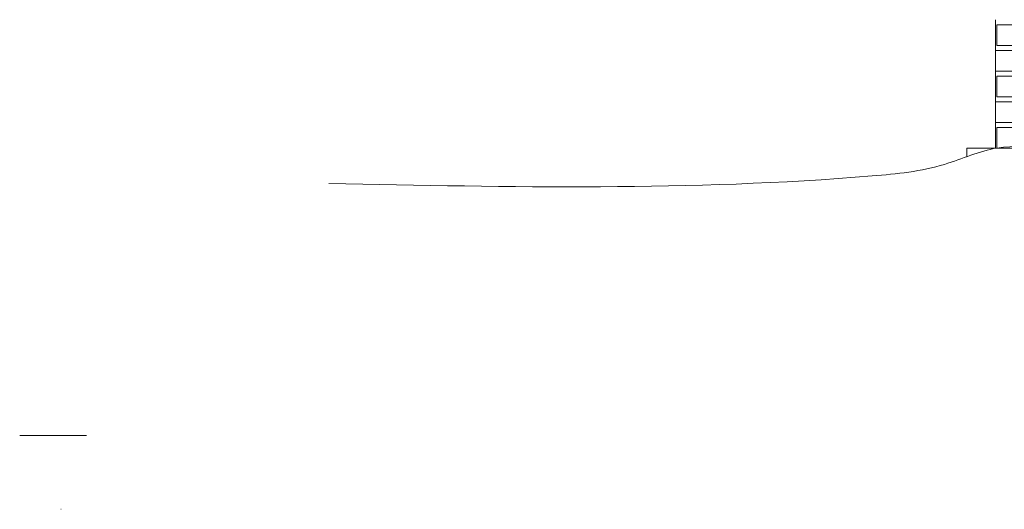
# Model space of a CAD drawing. Header units: millimetres. Extents: x -37887 to 94344, y -69777 to 116976.
# Tile 157 of 205: x -1073 to 1807, y 107195 to 108625. Entities that reach past the tile are written whole.
import ezdxf

# ---------------------------------------------------------------- set-up
doc = ezdxf.new("R2010")
doc.units = ezdxf.units.MM
doc.layers.add('02_odbudowa', color=7, linetype='Continuous', lineweight=30)
doc.layers.add('inwentarka dominiki', color=1, linetype='Continuous', lineweight=13)
picture_1 = doc.add_image_def('image1.jpg', size_in_pixel=(4608, 3072))

# ---------------------------------------------------------------- blocks, each defined once
blk = doc.blocks.new('A$C548F19F9')
at = {"layer": 'inwentarka dominiki'}
for p, q in [((2854.1, 1471.6), (2854.1, 1096.6)), ((2770, 1096.6), (2770, 1071.4)), ((2854.1, 1096.6), (2770, 1096.6)), ((195.4, 256.8), (0, 256.8))]:
    blk.add_line(p, q, dxfattribs=at)
for points in [[(2945.5, 1396.6), (2945.5, 1456.6), (2858, 1456.6), (2858, 1396.6), (2945.5, 1396.6)], [(2854.1, 1321.6), (2993.2, 1321.6), (2993.2, 1381.6), (2854.1, 1381.6), (2854.1, 1321.6)], [(2945.5, 1246.6), (2945.5, 1306.6), (2858, 1306.6), (2858, 1246.6), (2945.5, 1246.6)], [(2854.1, 1171.6), (2993.2, 1171.6), (2993.2, 1231.6), (2854.1, 1231.6), (2854.1, 1171.6)], [(2945.5, 1096.6), (2945.5, 1156.6), (2858, 1156.6), (2858, 1096.6), (2945.5, 1096.6)]]:
    blk.add_lwpolyline(points, dxfattribs=at)
blk.add_spline([(903.7, 993.3), (2493.5, 1015.1), (2704.9, 1048.9), (2858, 1096.6), (3010.1, 1096.6), (3246.9, 1096.6), (3662.1, 1096.6), (5481, 1075.9), (6270.6, 1096.6), (6725.7, 1096.6), (7091.5, 1078.1), (7249.5, 1021.6), (7677.9, 959), (8617.5, 876.1)], degree=3, dxfattribs=at)
image = blk.add_image(picture_1, insert=(120.6, 41), size_in_units=(1, 0.667), dxfattribs=at)
image.dxf.flags = 7

msp = doc.modelspace()

# ---------------------------------------------------------------- block references
at = {"layer": '02_odbudowa'}
msp.add_blockref('A$C548F19F9', (-1072.5, 107153.6), dxfattribs=at)

doc.saveas('drawing.dxf')
